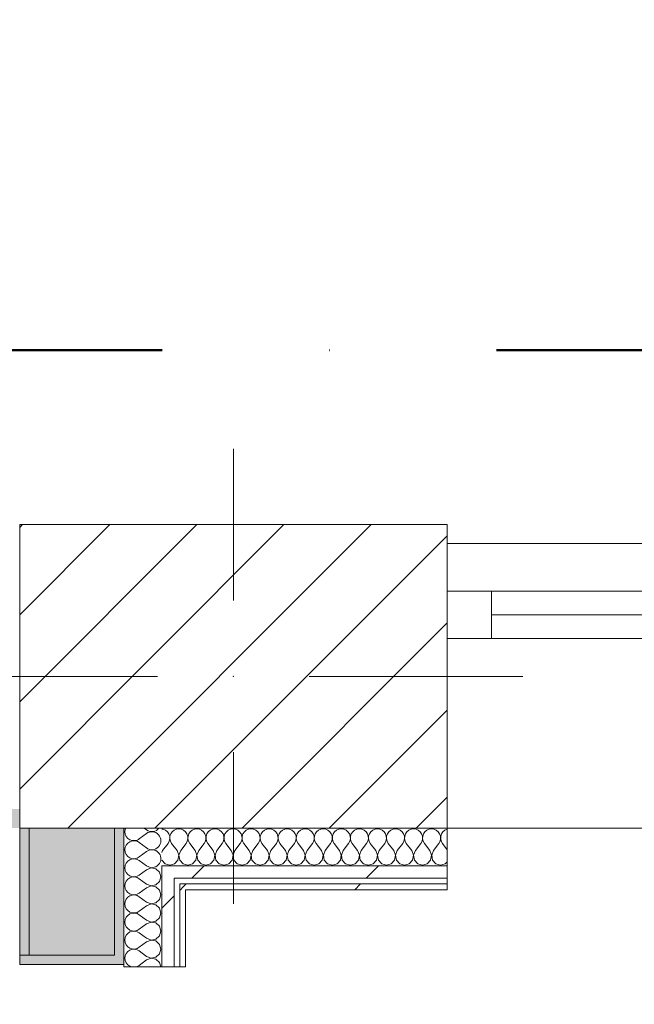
# Model space of a CAD drawing. Header units: millimetres. Extents: x -40968 to 77376, y -17881 to 4746.
# Tile 144 of 256: x -3749 to -3100, y -12525 to -11486. Entities that reach past the tile are written whole.
import ezdxf

# ---------------------------------------------------------------- set-up
doc = ezdxf.new("R2010")
doc.units = ezdxf.units.MM
doc.header["$MEASUREMENT"] = 0
doc.linetypes.add('Punto & Rayas', pattern=[670.277762, 317.5, -176.388889, 0, -176.388874])
doc.linetypes.add('Wipeout_Contour', pattern=[1000, 0, -1000])
for name, color, linetype, lineweight, true_color in [('01_2D_Ambit_Pluma_Nº__242', 7, 'Continuous', 50, 0xfb0013), ('12_FAÇ_Façana_Pluma_Nº__102', 7, 'Continuous', 5, 0xcccccc), ('12_FAÇ_Façana_Pluma_Nº__176', 7, 'Continuous', 15, 0x93a0c6), ('Nuevo_08_E_Envans secs_Pluma_Nº__102', 7, 'Continuous', 5, 0xcccccc), ('Nuevo_08_E_Envans secs_Pluma_Nº__171', 171, 'Continuous', 13, 0xaaaaff), ('Nuevo_08_E_Envans secs_Pluma_Nº__177', 7, 'Continuous', 15, 0xf7e046)]:
    doc.layers.add(name, color=color, linetype=linetype, lineweight=lineweight, true_color=true_color)
for name, color, linetype in [('10_ESTR_Pilars', 7, 'Continuous'), ('12_FAÇ_Façana', 7, 'Continuous'), ('Nuevo_08_E_Envans secs', 7, 'Continuous'), ('Puertas Archicad', 7, 'Continuous'), ('Ventanas Archicad', 7, 'Continuous')]:
    doc.layers.add(name, color=color, linetype=linetype)
for name, color, linetype, lineweight in [('10_ESTR_Pilars_Pluma_Nº__20', 1, 'Continuous', 5), ('10_ESTR_Pilars_Pluma_Nº__28', 7, 'Continuous', 20), ('10_ESTR_Pilars_Pluma_Nº__42', 8, 'Continuous', 25), ('12_FAÇ_Façana_Pluma_Nº__1', 7, 'Continuous', 5), ('12_FAÇ_Façana_Pluma_Nº__7', 7, 'Continuous', 5), ('Nuevo_08_E_Envans secs_Pluma_Nº__1', 7, 'Continuous', 5), ('Puertas Archicad_Pluma_Nº__7', 7, 'Continuous', 5), ('Ventanas Archicad_Pluma_Nº__1', 7, 'Continuous', 5), ('Ventanas Archicad_Pluma_Nº__7', 7, 'Continuous', 5)]:
    doc.layers.add(name, color=color, linetype=linetype, lineweight=lineweight)
pattern_1 = [(45, (0, 0), (-183.848, 183.848), [195, -65]), (45, (7e-14, 183.85), (-183.848, 183.848), [195, -65])]

# ---------------------------------------------------------------- blocks, each defined once
blk = doc.blocks.new('Ventana Vertical Multi-Faja 27')
at = {"layer": 'Ventanas Archicad_Pluma_Nº__1', "color": 7, "linetype": 'Continuous', "lineweight": 5}
for p, q in [((-600, 50), (600, 50)), ((-600, 0), (-550, 0)), ((-550, 0), (-550, -50)), ((-550, 0), (550, 0)), ((550, -50), (550, 0)), ((550, 0), (600, 0)), ((-550, -25), (550, -25)), ((-550, -50), (-600, -50)), ((550, -50), (-550, -50)), ((600, -50), (550, -50)), ((-600, -180), (-600, -155)), ((600, -180), (600, -155)), ((-600, -250), (600, -250))]:
    blk.add_line(p, q, dxfattribs=at)
at = {"layer": 'Ventanas Archicad_Pluma_Nº__7', "color": 7, "linetype": 'Continuous', "lineweight": 5}
for p, q in [((-600, 50), (-600, 30)), ((600, 50), (600, 30)), ((-600, 30), (-600, 0)), ((-600, 30), (-600, 0)), ((600, 30), (600, 0)), ((600, 30), (600, 0)), ((-600, 0), (-600, -50)), ((-600, 0), (-600, -50)), ((-600, 0), (-600, -50)), ((-600, 0), (-600, -50)), ((600, 0), (600, -50)), ((600, 0), (600, -50)), ((600, 0), (600, -50)), ((600, 0), (600, -50)), ((-600, -50), (-600, -80)), ((-600, -50), (-600, -80)), ((600, -50), (600, -80)), ((600, -50), (600, -80)), ((-600, -80), (-600, -155)), ((-600, -80), (-600, -155)), ((600, -80), (600, -155)), ((600, -80), (600, -155)), ((-600, -180), (-600, -230)), ((600, -180), (600, -230)), ((-600, -230), (-600, -250)), ((600, -230), (600, -250))]:
    blk.add_line(p, q, dxfattribs=at)
blk = doc.blocks.new('Muro_2_5', base_point=(-1681.1, -12339))
at = {"layer": '12_FAÇ_Façana', "linetype": 'Continuous', "lineweight": 0, "true_color": 0x000000}
h = blk.add_hatch(dxfattribs=at)
h.set_pattern_fill('Yeso_0005', color=18, style=0, pattern_type=2)
h.set_pattern_definition([(0, (0, 0), (0, 75), [0, -75])])
h.paths.add_polyline_path([(-3301.1, -12269), (-3301.1, -12244), (-3411.1, -12244), (-3411.1, -12269)])
at = {"layer": '12_FAÇ_Façana_Pluma_Nº__102', "linetype": 'Continuous', "lineweight": 0, "true_color": 0xe5e5e5}
blk.add_hatch(color=254, dxfattribs=at).paths.add_polyline_path([(-3411.1, -12169), (-3411.1, -12244), (-3301.1, -12244), (-3301.1, -12059)])
at = {"layer": '12_FAÇ_Façana_Pluma_Nº__1', "color": 7, "linetype": 'Continuous', "lineweight": 5}
for p, q in [((-3411.1, -12244), (-3411.1, -12269)), ((-3301.1, -12244), (-3411.1, -12244)), ((-3301.1, -12269), (-3301.1, -12244)), ((-3411.1, -12269), (-3301.1, -12269))]:
    blk.add_line(p, q, dxfattribs=at)
at = {"layer": '12_FAÇ_Façana_Pluma_Nº__7', "color": 7, "linetype": 'Continuous', "lineweight": 5}
for p, q in [((-3301.1, -12039), (-3301.1, -12059)), ((-3301.1, -12059), (-3301.1, -12089)), ((-3301.1, -12059), (-3301.1, -12089)), ((-3301.1, -12089), (-3301.1, -12139)), ((-3301.1, -12089), (-3301.1, -12139)), ((-3301.1, -12139), (-3301.1, -12169)), ((-3301.1, -12139), (-3301.1, -12169)), ((-3411.1, -12169), (-3411.1, -12244)), ((-3301.1, -12169), (-3301.1, -12244)), ((-3301.1, -12169), (-3301.1, -12244)), ((-3301.1, -12269), (-3301.1, -12319)), ((-3301.1, -12319), (-3301.1, -12339))]:
    blk.add_line(p, q, dxfattribs=at)
at = {"layer": 'Ventanas Archicad', "color": 253, "linetype": 'Continuous', "lineweight": 5, "true_color": 0xa4a4a6, "zscale": 1000}
blk.add_blockref('Ventana Vertical Multi-Faja 27', (-2701.1, -12089), dxfattribs=at)
blk = doc.blocks.new('Muro_21_5', base_point=(-3301.1, -12339))
at = {"layer": '12_FAÇ_Façana_Pluma_Nº__176', "linetype": 'Continuous', "lineweight": 0, "true_color": 0x495063}
blk.add_hatch(color=251, dxfattribs=at).paths.add_polyline_path([(-3748.9, -12319), (-5841.1, -12319), (-5841.1, -12339), (-3748.9, -12339)])
blk = doc.blocks.new('Puerta Corredera Exterior 27')
at = {"layer": 'Puertas Archicad_Pluma_Nº__7', "color": 7, "linetype": 'Continuous', "lineweight": 5}
for p in [(-577, 0), (-587, -110)]:
    blk.add_line(p, (-577, -110), dxfattribs=at)
blk = doc.blocks.new('Muro_45_5', base_point=(-3748.9, -17084))
at = {"layer": '12_FAÇ_Façana_Pluma_Nº__102', "linetype": 'Continuous', "lineweight": 0, "true_color": 0xe5e5e5}
blk.add_hatch(color=254, dxfattribs=at).paths.add_polyline_path([(-3738.9, -12473), (-3648.9, -12473), (-3648.9, -12339), (-3738.9, -12339)])
at = {"layer": '12_FAÇ_Façana_Pluma_Nº__176', "linetype": 'Continuous', "lineweight": 0, "true_color": 0x495063}
for points in [[(-3738.9, -12339), (-3748.9, -12339), (-3748.9, -12473), (-3738.9, -12473)], [(-3648.9, -12473), (-3638.9, -12473), (-3638.9, -12339), (-3648.9, -12339)], [(-3638.9, -12483), (-3638.9, -12473), (-3648.9, -12473), (-3748.9, -12473), (-3748.9, -12483)]]:
    blk.add_hatch(color=251, dxfattribs=at).paths.add_polyline_path(points)
at = {"layer": '12_FAÇ_Façana_Pluma_Nº__7', "color": 7, "linetype": 'Continuous', "lineweight": 5}
for p, q in [((-3738.9, -12339), (-3738.9, -12473)), ((-3648.9, -12473), (-3648.9, -12339)), ((-3748.9, -12473), (-3748.9, -12483)), ((-3648.9, -12473), (-3748.9, -12473)), ((-3638.9, -12473), (-3638.9, -12483)), ((-3748.9, -12483), (-3638.9, -12483))]:
    blk.add_line(p, q, dxfattribs=at)
at = {"layer": '12_FAÇ_Façana_Pluma_Nº__7', "color": 7, "linetype": 'Continuous', "lineweight": 5, "flags": 128}
for points in [[(-3748.9, -12339), (-3748.9, -12473)], [(-3638.9, -12473), (-3638.9, -12339)]]:
    blk.add_lwpolyline(points, dxfattribs=at)
at = {"layer": 'Puertas Archicad', "color": 253, "linetype": 'Continuous', "lineweight": 5, "true_color": 0xa4a4a6, "xscale": -1, "zscale": 1000, "rotation": 90}
blk.add_blockref('Puerta Corredera Exterior 27', (-3748.9, -13060), dxfattribs=at)
blk = doc.blocks.new('*X504')
at = {"layer": 'Nuevo_08_E_Envans secs_Pluma_Nº__102', "color": 254, "linetype": 'Continuous', "lineweight": 5, "true_color": 0xcccccc}
for p, q in [((-3615.1, -12344.8), (-3622.7, -12350.5)), ((-3615.1, -12341), (-3617.7, -12339)), ((-3615.1, -12360), (-3622.7, -12354.3))]:
    blk.add_line(p, q, dxfattribs=at)
for centre, start, end in [((-3628.4, -12342.9), 155.9497, 164.3172), ((-3609.4, -12333.3), 233.1301, 323.6681), ((-3609.4, -12352.4), 233.1301, 126.8699), ((-3628.4, -12342.9), 285.6828, 306.8699), ((-3628.4, -12361.9), 53.1301, 67.3965), ((-3609.4, -12371.4), 327.56, 122.44)]:
    blk.add_arc(centre, 9.52, start, end, dxfattribs=at)
blk = doc.blocks.new('*X505')
at = {"layer": 'Nuevo_08_E_Envans secs_Pluma_Nº__102', "color": 254, "linetype": 'Continuous', "lineweight": 5, "true_color": 0xcccccc}
for p, q in [((-3637.7, -12379), (-3637.9, -12381)), ((-3637.9, -12381), (-3637.6, -12383.6)), ((-3637.6, -12383.6), (-3636.5, -12386)), ((-3636.5, -12386), (-3634.8, -12388)), ((-3634.8, -12388), (-3632.7, -12389.5)), ((-3625, -12389.8), (-3622.7, -12388.6)), ((-3615.1, -12382.9), (-3622.7, -12388.6)), ((-3615.1, -12379), (-3615.2, -12379)), ((-3615.1, -12379), (-3610.2, -12380.9)), ((-3610.2, -12381), (-3615.1, -12382.9)), ((-3610.2, -12380.9), (-3605.1, -12379.9)), ((-3605.1, -12382), (-3610.2, -12381)), ((-3605.1, -12379.9), (-3604, -12379)), ((-3601.3, -12385.5), (-3605.1, -12382)), ((-3599.8, -12390.5), (-3601.3, -12385.5)), ((-3637.6, -12397.4), (-3637.9, -12400)), ((-3636.5, -12395), (-3637.6, -12397.4)), ((-3634.8, -12393), (-3636.5, -12395)), ((-3632.7, -12391.5), (-3634.8, -12393)), ((-3632.7, -12389.5), (-3630.2, -12390.3)), ((-3630.2, -12390.6), (-3632.7, -12391.5)), ((-3630.2, -12390.3), (-3627.6, -12390.4)), ((-3627.6, -12390.5), (-3630.2, -12390.6)), ((-3627.6, -12390.4), (-3625, -12389.8)), ((-3625, -12391.1), (-3627.6, -12390.5)), ((-3622.7, -12392.4), (-3625, -12391.1)), ((-3615.1, -12398.1), (-3622.7, -12392.4)), ((-3615.1, -12398.1), (-3610.2, -12400)), ((-3610.2, -12400), (-3605.1, -12399)), ((-3605.1, -12399), (-3601.3, -12395.5)), ((-3601.3, -12395.5), (-3599.8, -12390.5)), ((-3637.9, -12400), (-3637.6, -12402.6)), ((-3637.6, -12402.6), (-3636.5, -12405)), ((-3636.5, -12405), (-3634.8, -12407)), ((-3634.8, -12407), (-3632.7, -12408.5)), ((-3632.7, -12408.5), (-3630.2, -12409.4)), ((-3630.2, -12409.4), (-3627.6, -12409.5)), ((-3627.6, -12409.6), (-3630.2, -12409.7)), ((-3627.6, -12409.5), (-3625, -12408.9)), ((-3625, -12410.2), (-3627.6, -12409.6)), ((-3625, -12408.9), (-3622.7, -12407.6)), ((-3615.1, -12401.9), (-3622.7, -12407.6)), ((-3610.2, -12400), (-3615.1, -12401.9)), ((-3605.1, -12401), (-3610.2, -12400)), ((-3601.3, -12404.5), (-3605.1, -12401)), ((-3599.8, -12409.5), (-3601.3, -12404.5)), ((-3601.3, -12414.5), (-3599.8, -12409.5)), ((-3637.6, -12416.4), (-3637.9, -12419)), ((-3637.9, -12419), (-3637.6, -12421.7)), ((-3636.5, -12414), (-3637.6, -12416.4)), ((-3634.8, -12412), (-3636.5, -12414)), ((-3632.7, -12410.5), (-3634.8, -12412)), ((-3630.2, -12409.7), (-3632.7, -12410.5)), ((-3622.7, -12411.4), (-3625, -12410.2)), ((-3615.1, -12417.1), (-3622.7, -12411.4)), ((-3615.1, -12417.1), (-3610.2, -12419)), ((-3610.2, -12419.1), (-3615.1, -12421)), ((-3610.2, -12419), (-3605.1, -12418)), ((-3605.1, -12420.1), (-3610.2, -12419.1)), ((-3605.1, -12418), (-3601.3, -12414.5)), ((-3637.6, -12421.7), (-3636.5, -12424.1)), ((-3636.5, -12424.1), (-3634.8, -12426.1)), ((-3634.8, -12426.1), (-3632.7, -12427.6)), ((-3632.7, -12429.6), (-3634.8, -12431.1)), ((-3632.7, -12427.6), (-3630.2, -12428.4)), ((-3630.2, -12428.7), (-3632.7, -12429.6)), ((-3630.2, -12428.4), (-3627.6, -12428.5)), ((-3627.6, -12428.6), (-3630.2, -12428.7)), ((-3627.6, -12428.5), (-3625, -12427.9)), ((-3625, -12429.2), (-3627.6, -12428.6)), ((-3625, -12427.9), (-3622.7, -12426.7)), ((-3622.7, -12430.5), (-3625, -12429.2)), ((-3615.1, -12421), (-3622.7, -12426.7)), ((-3601.3, -12423.6), (-3605.1, -12420.1)), ((-3599.8, -12428.6), (-3601.3, -12423.6)), ((-3601.3, -12433.6), (-3599.8, -12428.6)), ((-3637.6, -12435.5), (-3637.9, -12438.1)), ((-3637.9, -12438.1), (-3637.6, -12440.7)), ((-3636.5, -12433.1), (-3637.6, -12435.5)), ((-3637.6, -12440.7), (-3636.5, -12443.1)), ((-3634.8, -12431.1), (-3636.5, -12433.1)), ((-3615.1, -12436.2), (-3622.7, -12430.5)), ((-3615.1, -12440), (-3622.7, -12445.7)), ((-3615.1, -12436.2), (-3610.2, -12438.1)), ((-3610.2, -12438.1), (-3615.1, -12440)), ((-3610.2, -12438.1), (-3605.1, -12437.1)), ((-3605.1, -12439.1), (-3610.2, -12438.1)), ((-3605.1, -12437.1), (-3601.3, -12433.6)), ((-3601.3, -12442.6), (-3605.1, -12439.1)), ((-3636.5, -12443.1), (-3634.8, -12445.1)), ((-3634.8, -12450.1), (-3636.5, -12452.1)), ((-3634.8, -12445.1), (-3632.7, -12446.6)), ((-3632.7, -12448.6), (-3634.8, -12450.1)), ((-3632.7, -12446.6), (-3630.2, -12447.5)), ((-3630.2, -12447.8), (-3632.7, -12448.6)), ((-3630.2, -12447.5), (-3627.6, -12447.6)), ((-3627.6, -12447.7), (-3630.2, -12447.8)), ((-3627.6, -12447.6), (-3625, -12447)), ((-3625, -12448.3), (-3627.6, -12447.7)), ((-3625, -12447), (-3622.7, -12445.7)), ((-3622.7, -12449.5), (-3625, -12448.3)), ((-3615.1, -12455.2), (-3622.7, -12449.5)), ((-3599.8, -12447.6), (-3601.3, -12442.6)), ((-3601.3, -12452.6), (-3599.8, -12447.6)), ((-3637.6, -12454.5), (-3637.9, -12457.1)), ((-3637.9, -12457.1), (-3637.6, -12459.7)), ((-3636.5, -12452.1), (-3637.6, -12454.5)), ((-3637.6, -12459.7), (-3636.5, -12462.1)), ((-3615.1, -12459), (-3622.7, -12464.8)), ((-3615.1, -12455.2), (-3610.2, -12457.1)), ((-3610.2, -12457.2), (-3615.1, -12459)), ((-3610.2, -12457.1), (-3605.1, -12456.1)), ((-3605.1, -12458.1), (-3610.2, -12457.2)), ((-3605.1, -12456.1), (-3601.3, -12452.6)), ((-3601.3, -12461.7), (-3605.1, -12458.1)), ((-3636.5, -12471.2), (-3637.6, -12473.6)), ((-3636.5, -12462.1), (-3634.8, -12464.2)), ((-3634.8, -12469.2), (-3636.5, -12471.2)), ((-3634.8, -12464.2), (-3632.7, -12465.7)), ((-3632.7, -12467.7), (-3634.8, -12469.2)), ((-3632.7, -12465.7), (-3630.2, -12466.5)), ((-3630.2, -12466.8), (-3632.7, -12467.7)), ((-3630.2, -12466.5), (-3627.6, -12466.6)), ((-3627.6, -12466.7), (-3630.2, -12466.8)), ((-3627.6, -12466.6), (-3625, -12466)), ((-3625, -12467.3), (-3627.6, -12466.7)), ((-3625, -12466), (-3622.7, -12464.8)), ((-3622.7, -12468.6), (-3625, -12467.3)), ((-3615.1, -12474.3), (-3622.7, -12468.6)), ((-3605.1, -12475.2), (-3601.3, -12471.7)), ((-3599.8, -12466.7), (-3601.3, -12461.7)), ((-3601.3, -12471.7), (-3599.8, -12466.7)), ((-3637.6, -12473.6), (-3637.9, -12476.2)), ((-3637.9, -12476.2), (-3637.6, -12478.8)), ((-3637.6, -12478.8), (-3636.5, -12481.2)), ((-3636.5, -12481.2), (-3634.8, -12483.2)), ((-3615.1, -12478.1), (-3622.7, -12483.8)), ((-3615.1, -12474.3), (-3610.2, -12476.2)), ((-3610.2, -12476.2), (-3615.1, -12478.1)), ((-3610.2, -12476.2), (-3605.1, -12475.2)), ((-3605.1, -12477.2), (-3610.2, -12476.2)), ((-3601.3, -12480.7), (-3605.1, -12477.2)), ((-3599.9, -12485.4), (-3601.3, -12480.7)), ((-3634.8, -12483.2), (-3632.7, -12484.7)), ((-3632.7, -12484.7), (-3630.6, -12485.4)), ((-3626.4, -12485.4), (-3625, -12485.1)), ((-3625, -12485.1), (-3622.7, -12483.8))]:
    blk.add_line(p, q, dxfattribs=at)
blk = doc.blocks.new('*X506')
at = {"layer": 'Nuevo_08_E_Envans secs_Pluma_Nº__102', "color": 254, "linetype": 'Continuous', "lineweight": 5, "true_color": 0xcccccc}
for p, q in [((-3637.6, -12340.3), (-3637.9, -12342.9)), ((-3637.9, -12342.9), (-3637.6, -12345.5)), ((-3637.6, -12345.5), (-3636.5, -12347.9)), ((-3636.5, -12356.9), (-3637.6, -12359.3)), ((-3636.5, -12347.9), (-3634.8, -12349.9)), ((-3634.8, -12354.9), (-3636.5, -12356.9)), ((-3634.8, -12349.9), (-3632.7, -12351.4)), ((-3632.7, -12353.4), (-3634.8, -12354.9)), ((-3632.7, -12351.4), (-3630.2, -12352.2)), ((-3630.2, -12352.5), (-3632.7, -12353.4)), ((-3630.2, -12352.2), (-3627.6, -12352.3)), ((-3627.6, -12352.4), (-3630.2, -12352.5)), ((-3627.6, -12352.3), (-3625.9, -12352)), ((-3625, -12353), (-3627.6, -12352.4)), ((-3624.7, -12353.2), (-3625, -12353)), ((-3637.6, -12359.3), (-3637.9, -12361.9)), ((-3637.9, -12361.9), (-3637.6, -12364.5)), ((-3637.6, -12364.5), (-3636.5, -12366.9)), ((-3636.5, -12366.9), (-3634.8, -12368.9)), ((-3615.1, -12363.8), (-3622.7, -12369.5)), ((-3614.3, -12363.5), (-3615.1, -12363.8)), ((-3637.6, -12378.3), (-3637.7, -12379)), ((-3636.5, -12375.9), (-3637.6, -12378.3)), ((-3634.8, -12373.9), (-3636.5, -12375.9)), ((-3634.8, -12368.9), (-3632.7, -12370.4)), ((-3632.7, -12372.4), (-3634.8, -12373.9)), ((-3632.7, -12370.4), (-3630.2, -12371.3)), ((-3630.2, -12371.6), (-3632.7, -12372.4)), ((-3630.2, -12371.3), (-3627.6, -12371.4)), ((-3627.6, -12371.5), (-3630.2, -12371.6)), ((-3627.6, -12371.4), (-3625, -12370.8)), ((-3625, -12372.1), (-3627.6, -12371.5)), ((-3625, -12370.8), (-3622.7, -12369.5)), ((-3622.7, -12373.3), (-3625, -12372.1)), ((-3615.2, -12379), (-3622.7, -12373.3)), ((-3604, -12379), (-3601.4, -12376.5))]:
    blk.add_line(p, q, dxfattribs=at)
blk = doc.blocks.new('Muro_157_5', base_point=(-3573.9, -12485.4))
at = {"layer": 'Nuevo_08_E_Envans secs_Pluma_Nº__1', "color": 7, "linetype": 'Continuous', "lineweight": 5, "flags": 128}
blk.add_lwpolyline([(-3638.9, -12339), (-3638.9, -12485.4)], dxfattribs=at)
at = {"color": 254, "linetype": 'Wipeout_Contour', "lineweight": 0, "ltscale": 38679.435973}
blk.add_wipeout([(-3598.9, -12379), (-3585.9, -12392), (-3585.9, -12379)], dxfattribs=at).dxf.layer = 'Nuevo_08_E_Envans secs'
at = {"color": 254, "linetype": 'Wipeout_Contour', "lineweight": 0, "ltscale": 38715.518846}
blk.add_wipeout([(-3579.9, -12398), (-3573.9, -12404), (-3573.9, -12398)], dxfattribs=at).dxf.layer = 'Nuevo_08_E_Envans secs'
at = {"layer": 'Nuevo_08_E_Envans secs_Pluma_Nº__171', "linetype": 'Continuous', "lineweight": 13, "true_color": 0xaaaaff}
h = blk.add_hatch(dxfattribs=at)
h.set_pattern_fill('Panellat_HPL_0005', color=161, style=0, pattern_type=2)
h.set_pattern_definition(pattern_1)
h.paths.add_polyline_path([(-3579.9, -12398), (-3573.9, -12404), (-3573.9, -12398)])
at = {"layer": 'Nuevo_08_E_Envans secs_Pluma_Nº__177', "linetype": 'Continuous', "lineweight": 15, "true_color": 0xf7e046}
h = blk.add_hatch(dxfattribs=at)
h.set_pattern_fill('Panellat_HPL_0005', color=53, style=0, pattern_type=2)
h.set_pattern_definition(pattern_1)
h.paths.add_polyline_path([(-3598.9, -12379), (-3585.9, -12392), (-3585.9, -12379)])
at = {"layer": 'Nuevo_08_E_Envans secs', "color": 7, "lineweight": 20}
blk.add_blockref('*X504', (0, 0), dxfattribs=at)
at = {"color": 254, "linetype": 'Wipeout_Contour', "lineweight": 0, "ltscale": 51788.250706}
blk.add_wipeout([(-3598.9, -12392), (-3598.9, -12485.4), (-3585.9, -12485.4), (-3585.9, -12392)], dxfattribs=at).dxf.layer = 'Nuevo_08_E_Envans secs'
at = {"color": 254, "linetype": 'Wipeout_Contour', "lineweight": 0, "ltscale": 51794.136905}
blk.add_wipeout([(-3579.9, -12404), (-3579.9, -12485.4), (-3573.9, -12485.4), (-3573.9, -12404)], dxfattribs=at).dxf.layer = 'Nuevo_08_E_Envans secs'
at = {"layer": 'Nuevo_08_E_Envans secs_Pluma_Nº__171', "linetype": 'Continuous', "lineweight": 13, "true_color": 0xaaaaff}
h = blk.add_hatch(dxfattribs=at)
h.set_pattern_fill('Panellat_HPL_0005', color=161, style=0, pattern_type=2)
h.set_pattern_definition(pattern_1)
h.paths.add_polyline_path([(-3579.9, -12404), (-3579.9, -12485.4), (-3573.9, -12485.4), (-3573.9, -12404)])
at = {"layer": 'Nuevo_08_E_Envans secs_Pluma_Nº__177', "linetype": 'Continuous', "lineweight": 15, "true_color": 0xf7e046}
h = blk.add_hatch(dxfattribs=at)
h.set_pattern_fill('Panellat_HPL_0005', color=53, style=0, pattern_type=2)
h.set_pattern_definition(pattern_1)
h.paths.add_polyline_path([(-3598.9, -12392), (-3598.9, -12485.4), (-3585.9, -12485.4), (-3585.9, -12392)])
at = {"layer": 'Nuevo_08_E_Envans secs_Pluma_Nº__1', "color": 7, "linetype": 'Continuous', "lineweight": 5, "flags": 128}
for points in [[(-3598.9, -12485.4), (-3638.9, -12485.4)], [(-3585.9, -12485.4), (-3598.9, -12485.4)], [(-3579.9, -12485.4), (-3585.9, -12485.4)], [(-3573.9, -12485.4), (-3579.9, -12485.4)]]:
    blk.add_lwpolyline(points, dxfattribs=at)
at = {"color": 254, "linetype": 'Wipeout_Contour', "lineweight": 0, "ltscale": 38696.224617}
blk.add_wipeout([(-3598.9, -12392), (-3585.9, -12392), (-3598.9, -12379)], dxfattribs=at).dxf.layer = 'Nuevo_08_E_Envans secs'
at = {"color": 254, "linetype": 'Wipeout_Contour', "lineweight": 0, "ltscale": 38723.630348}
blk.add_wipeout([(-3579.9, -12404), (-3573.9, -12404), (-3579.9, -12398)], dxfattribs=at).dxf.layer = 'Nuevo_08_E_Envans secs'
at = {"layer": 'Nuevo_08_E_Envans secs_Pluma_Nº__171', "linetype": 'Continuous', "lineweight": 13, "true_color": 0xaaaaff}
h = blk.add_hatch(dxfattribs=at)
h.set_pattern_fill('Panellat_HPL_0005', color=161, style=0, pattern_type=2)
h.set_pattern_definition(pattern_1)
h.paths.add_polyline_path([(-3579.9, -12404), (-3573.9, -12404), (-3579.9, -12398)])
at = {"layer": 'Nuevo_08_E_Envans secs_Pluma_Nº__177', "linetype": 'Continuous', "lineweight": 15, "true_color": 0xf7e046}
h = blk.add_hatch(dxfattribs=at)
h.set_pattern_fill('Panellat_HPL_0005', color=53, style=0, pattern_type=2)
h.set_pattern_definition(pattern_1)
h.paths.add_polyline_path([(-3598.9, -12392), (-3585.9, -12392), (-3598.9, -12379)])
at = {"layer": 'Nuevo_08_E_Envans secs_Pluma_Nº__1', "color": 7, "linetype": 'Continuous', "lineweight": 5}
for p, q in [((-3585.9, -12379), (-3598.9, -12379)), ((-3598.9, -12485.4), (-3598.9, -12379)), ((-3579.9, -12392), (-3585.9, -12392)), ((-3585.9, -12485.4), (-3585.9, -12392)), ((-3573.9, -12398), (-3579.9, -12398)), ((-3579.9, -12485.4), (-3579.9, -12398))]:
    blk.add_line(p, q, dxfattribs=at)
at = {"layer": 'Nuevo_08_E_Envans secs_Pluma_Nº__1', "color": 7, "linetype": 'Continuous', "lineweight": 5, "flags": 128}
blk.add_lwpolyline([(-3573.9, -12485.4), (-3573.9, -12404)], dxfattribs=at)
at = {"layer": 'Nuevo_08_E_Envans secs', "color": 7, "lineweight": 20}
for name in ['*X506', '*X505']:
    blk.add_blockref(name, (0, 0), dxfattribs=at)
blk = doc.blocks.new('*X508')
at = {"layer": 'Nuevo_08_E_Envans secs_Pluma_Nº__102', "color": 254, "linetype": 'Continuous', "lineweight": 5, "true_color": 0xcccccc}
for p, q in [((-3597.4, -12340.3), (-3598.9, -12340.1)), ((-3595, -12341.4), (-3597.4, -12340.3)), ((-3593, -12343), (-3595, -12341.4)), ((-3591.5, -12345.2), (-3593, -12343)), ((-3590.6, -12347.7), (-3591.5, -12345.2)), ((-3589.5, -12345.2), (-3590.3, -12347.7)), ((-3588, -12343), (-3589.5, -12345.2)), ((-3586, -12341.4), (-3588, -12343)), ((-3583.6, -12340.3), (-3586, -12341.4)), ((-3581, -12339.9), (-3583.6, -12340.3)), ((-3578.3, -12340.3), (-3581, -12339.9)), ((-3575.9, -12341.4), (-3578.3, -12340.3)), ((-3573.9, -12343), (-3575.9, -12341.4)), ((-3572.4, -12345.2), (-3573.9, -12343)), ((-3571.6, -12347.7), (-3572.4, -12345.2)), ((-3570.4, -12345.2), (-3571.3, -12347.7)), ((-3568.9, -12343), (-3570.4, -12345.2)), ((-3566.9, -12341.4), (-3568.9, -12343)), ((-3564.5, -12340.3), (-3566.9, -12341.4)), ((-3561.9, -12339.9), (-3564.5, -12340.3)), ((-3559.3, -12340.3), (-3561.9, -12339.9)), ((-3556.9, -12341.4), (-3559.3, -12340.3)), ((-3554.9, -12343), (-3556.9, -12341.4)), ((-3553.4, -12345.2), (-3554.9, -12343)), ((-3552.5, -12347.7), (-3553.4, -12345.2)), ((-3551.4, -12345.2), (-3552.2, -12347.7)), ((-3549.9, -12343), (-3551.4, -12345.2)), ((-3547.9, -12341.4), (-3549.9, -12343)), ((-3545.5, -12340.3), (-3547.9, -12341.4)), ((-3542.9, -12339.9), (-3545.5, -12340.3)), ((-3540.3, -12340.3), (-3542.9, -12339.9)), ((-3537.9, -12341.4), (-3540.3, -12340.3)), ((-3535.8, -12343), (-3537.9, -12341.4)), ((-3534.3, -12345.2), (-3535.8, -12343)), ((-3533.5, -12347.7), (-3534.3, -12345.2)), ((-3532.3, -12345.2), (-3533.2, -12347.7)), ((-3530.8, -12343), (-3532.3, -12345.2)), ((-3528.8, -12341.4), (-3530.8, -12343)), ((-3526.4, -12340.3), (-3528.8, -12341.4)), ((-3523.8, -12339.9), (-3526.4, -12340.3)), ((-3521.2, -12340.3), (-3523.8, -12339.9)), ((-3518.8, -12341.4), (-3521.2, -12340.3)), ((-3516.8, -12343), (-3518.8, -12341.4)), ((-3515.3, -12345.2), (-3516.8, -12343)), ((-3514.5, -12347.7), (-3515.3, -12345.2)), ((-3513.3, -12345.2), (-3514.1, -12347.7)), ((-3511.8, -12343), (-3513.3, -12345.2)), ((-3509.8, -12341.4), (-3511.8, -12343)), ((-3507.4, -12340.3), (-3509.8, -12341.4)), ((-3504.8, -12339.9), (-3507.4, -12340.3)), ((-3502.2, -12340.3), (-3504.8, -12339.9)), ((-3499.8, -12341.4), (-3502.2, -12340.3)), ((-3497.7, -12343), (-3499.8, -12341.4)), ((-3496.2, -12345.2), (-3497.7, -12343)), ((-3495.4, -12347.7), (-3496.2, -12345.2)), ((-3494.2, -12345.2), (-3495.1, -12347.7)), ((-3492.7, -12343), (-3494.2, -12345.2)), ((-3490.7, -12341.4), (-3492.7, -12343)), ((-3488.3, -12340.3), (-3490.7, -12341.4)), ((-3485.7, -12339.9), (-3488.3, -12340.3)), ((-3483.1, -12340.3), (-3485.7, -12339.9)), ((-3480.7, -12341.4), (-3483.1, -12340.3)), ((-3478.7, -12343), (-3480.7, -12341.4)), ((-3477.2, -12345.2), (-3478.7, -12343)), ((-3476.4, -12347.7), (-3477.2, -12345.2)), ((-3475.2, -12345.2), (-3476, -12347.7)), ((-3473.7, -12343), (-3475.2, -12345.2)), ((-3471.7, -12341.4), (-3473.7, -12343)), ((-3469.3, -12340.3), (-3471.7, -12341.4)), ((-3466.7, -12339.9), (-3469.3, -12340.3)), ((-3464.1, -12340.3), (-3466.7, -12339.9)), ((-3461.7, -12341.4), (-3464.1, -12340.3)), ((-3459.6, -12343), (-3461.7, -12341.4)), ((-3458.1, -12345.2), (-3459.6, -12343)), ((-3457.3, -12347.7), (-3458.1, -12345.2)), ((-3456.1, -12345.2), (-3457, -12347.7)), ((-3454.6, -12343), (-3456.1, -12345.2)), ((-3452.6, -12341.4), (-3454.6, -12343)), ((-3450.2, -12340.3), (-3452.6, -12341.4)), ((-3447.6, -12339.9), (-3450.2, -12340.3)), ((-3445, -12340.3), (-3447.6, -12339.9)), ((-3442.6, -12341.4), (-3445, -12340.3)), ((-3440.6, -12343), (-3442.6, -12341.4)), ((-3439.1, -12345.2), (-3440.6, -12343)), ((-3438.3, -12347.7), (-3439.1, -12345.2)), ((-3437.1, -12345.2), (-3437.9, -12347.7)), ((-3435.6, -12343), (-3437.1, -12345.2)), ((-3433.6, -12341.4), (-3435.6, -12343)), ((-3431.2, -12340.3), (-3433.6, -12341.4)), ((-3428.6, -12339.9), (-3431.2, -12340.3)), ((-3426, -12340.3), (-3428.6, -12339.9)), ((-3423.6, -12341.4), (-3426, -12340.3)), ((-3421.5, -12343), (-3423.6, -12341.4)), ((-3420.1, -12345.2), (-3421.5, -12343)), ((-3419.2, -12347.7), (-3420.1, -12345.2)), ((-3418, -12345.2), (-3418.9, -12347.7)), ((-3416.6, -12343), (-3418, -12345.2)), ((-3414.5, -12341.4), (-3416.6, -12343)), ((-3412.1, -12340.3), (-3414.5, -12341.4)), ((-3409.5, -12339.9), (-3412.1, -12340.3)), ((-3406.9, -12340.3), (-3409.5, -12339.9)), ((-3404.5, -12341.4), (-3406.9, -12340.3)), ((-3402.5, -12343), (-3404.5, -12341.4)), ((-3401, -12345.2), (-3402.5, -12343)), ((-3400.2, -12347.7), (-3401, -12345.2)), ((-3399, -12345.2), (-3399.8, -12347.7)), ((-3397.5, -12343), (-3399, -12345.2)), ((-3395.5, -12341.4), (-3397.5, -12343)), ((-3393.1, -12340.3), (-3395.5, -12341.4)), ((-3390.5, -12339.9), (-3393.1, -12340.3)), ((-3387.9, -12340.3), (-3390.5, -12339.9)), ((-3385.5, -12341.4), (-3387.9, -12340.3)), ((-3383.4, -12343), (-3385.5, -12341.4)), ((-3382, -12345.2), (-3383.4, -12343)), ((-3381.1, -12347.7), (-3382, -12345.2)), ((-3379.9, -12345.2), (-3380.8, -12347.7)), ((-3378.5, -12343), (-3379.9, -12345.2)), ((-3376.4, -12341.4), (-3378.5, -12343)), ((-3374, -12340.3), (-3376.4, -12341.4)), ((-3371.4, -12339.9), (-3374, -12340.3)), ((-3368.8, -12340.3), (-3371.4, -12339.9)), ((-3366.4, -12341.4), (-3368.8, -12340.3)), ((-3364.4, -12343), (-3366.4, -12341.4)), ((-3362.9, -12345.2), (-3364.4, -12343)), ((-3362.1, -12347.7), (-3362.9, -12345.2)), ((-3360.9, -12345.2), (-3361.7, -12347.7)), ((-3359.4, -12343), (-3360.9, -12345.2)), ((-3357.4, -12341.4), (-3359.4, -12343)), ((-3355, -12340.3), (-3357.4, -12341.4)), ((-3352.4, -12339.9), (-3355, -12340.3)), ((-3349.8, -12340.3), (-3352.4, -12339.9)), ((-3347.4, -12341.4), (-3349.8, -12340.3)), ((-3345.4, -12343), (-3347.4, -12341.4)), ((-3343.9, -12345.2), (-3345.4, -12343)), ((-3343, -12347.7), (-3343.9, -12345.2)), ((-3341.9, -12345.2), (-3342.7, -12347.7)), ((-3340.4, -12343), (-3341.9, -12345.2)), ((-3338.3, -12341.4), (-3340.4, -12343)), ((-3335.9, -12340.3), (-3338.3, -12341.4)), ((-3333.3, -12339.9), (-3335.9, -12340.3)), ((-3330.7, -12340.3), (-3333.3, -12339.9)), ((-3328.3, -12341.4), (-3330.7, -12340.3)), ((-3326.3, -12343), (-3328.3, -12341.4)), ((-3324.8, -12345.2), (-3326.3, -12343)), ((-3324, -12347.7), (-3324.8, -12345.2)), ((-3322.8, -12345.2), (-3323.6, -12347.7)), ((-3321.3, -12343), (-3322.8, -12345.2)), ((-3319.3, -12341.4), (-3321.3, -12343)), ((-3316.9, -12340.3), (-3319.3, -12341.4)), ((-3314.3, -12339.9), (-3316.9, -12340.3)), ((-3311.7, -12340.3), (-3314.3, -12339.9)), ((-3309.3, -12341.4), (-3311.7, -12340.3)), ((-3307.3, -12343), (-3309.3, -12341.4)), ((-3305.8, -12345.2), (-3307.3, -12343)), ((-3304.9, -12347.7), (-3305.8, -12345.2)), ((-3303.8, -12345.2), (-3304.6, -12347.7)), ((-3302.3, -12343), (-3303.8, -12345.2)), ((-3300.2, -12341.4), (-3302.3, -12343)), ((-3297.9, -12340.3), (-3300.2, -12341.4)), ((-3598.1, -12362.8), (-3592.4, -12355.2)), ((-3592.4, -12355.2), (-3591.1, -12352.9)), ((-3591.1, -12352.9), (-3590.5, -12350.3)), ((-3590.5, -12350.3), (-3590.6, -12347.7)), ((-3590.3, -12347.7), (-3590.4, -12350.3)), ((-3590.4, -12350.3), (-3589.8, -12352.9)), ((-3589.8, -12352.9), (-3588.6, -12355.2)), ((-3582.9, -12362.8), (-3588.6, -12355.2)), ((-3579, -12362.8), (-3573.3, -12355.2)), ((-3573.3, -12355.2), (-3572.1, -12352.9)), ((-3572.1, -12352.9), (-3571.5, -12350.3)), ((-3571.5, -12350.3), (-3571.6, -12347.7)), ((-3571.3, -12347.7), (-3571.4, -12350.3)), ((-3571.4, -12350.3), (-3570.8, -12352.9)), ((-3570.8, -12352.9), (-3569.5, -12355.2)), ((-3563.8, -12362.8), (-3569.5, -12355.2)), ((-3560, -12362.8), (-3554.3, -12355.2)), ((-3554.3, -12355.2), (-3553, -12352.9)), ((-3553, -12352.9), (-3552.4, -12350.3)), ((-3552.4, -12350.3), (-3552.5, -12347.7)), ((-3552.2, -12347.7), (-3552.3, -12350.3)), ((-3552.3, -12350.3), (-3551.7, -12352.9)), ((-3551.7, -12352.9), (-3550.5, -12355.2)), ((-3544.8, -12362.8), (-3550.5, -12355.2)), ((-3541, -12362.8), (-3535.2, -12355.2)), ((-3535.2, -12355.2), (-3534, -12352.9)), ((-3534, -12352.9), (-3533.4, -12350.3)), ((-3533.4, -12350.3), (-3533.5, -12347.7)), ((-3533.2, -12347.7), (-3533.3, -12350.3)), ((-3533.3, -12350.3), (-3532.7, -12352.9)), ((-3532.7, -12352.9), (-3531.4, -12355.2)), ((-3525.7, -12362.8), (-3531.4, -12355.2)), ((-3521.9, -12362.8), (-3516.2, -12355.2)), ((-3516.2, -12355.2), (-3514.9, -12352.9)), ((-3514.9, -12352.9), (-3514.3, -12350.3)), ((-3514.3, -12350.3), (-3514.5, -12347.7)), ((-3514.1, -12347.7), (-3514.2, -12350.3)), ((-3514.2, -12350.3), (-3513.7, -12352.9)), ((-3513.7, -12352.9), (-3512.4, -12355.2)), ((-3506.7, -12362.8), (-3512.4, -12355.2)), ((-3502.9, -12362.8), (-3497.1, -12355.2)), ((-3497.1, -12355.2), (-3495.9, -12352.9)), ((-3495.9, -12352.9), (-3495.3, -12350.3)), ((-3495.3, -12350.3), (-3495.4, -12347.7)), ((-3495.1, -12347.7), (-3495.2, -12350.3)), ((-3495.2, -12350.3), (-3494.6, -12352.9)), ((-3494.6, -12352.9), (-3493.3, -12355.2)), ((-3487.6, -12362.8), (-3493.3, -12355.2)), ((-3483.8, -12362.8), (-3478.1, -12355.2)), ((-3478.1, -12355.2), (-3476.8, -12352.9)), ((-3476.8, -12352.9), (-3476.2, -12350.3)), ((-3476.2, -12350.3), (-3476.4, -12347.7)), ((-3476, -12347.7), (-3476.2, -12350.3)), ((-3476.2, -12350.3), (-3475.6, -12352.9)), ((-3475.6, -12352.9), (-3474.3, -12355.2)), ((-3468.6, -12362.8), (-3474.3, -12355.2)), ((-3464.8, -12362.8), (-3459, -12355.2)), ((-3459, -12355.2), (-3457.8, -12352.9)), ((-3457.8, -12352.9), (-3457.2, -12350.3)), ((-3457.2, -12350.3), (-3457.3, -12347.7)), ((-3457, -12347.7), (-3457.1, -12350.3)), ((-3457.1, -12350.3), (-3456.5, -12352.9)), ((-3456.5, -12352.9), (-3455.2, -12355.2)), ((-3449.5, -12362.8), (-3455.2, -12355.2)), ((-3445.7, -12362.8), (-3440, -12355.2)), ((-3440, -12355.2), (-3438.7, -12352.9)), ((-3438.7, -12352.9), (-3438.1, -12350.3)), ((-3438.1, -12350.3), (-3438.3, -12347.7)), ((-3437.9, -12347.7), (-3438.1, -12350.3)), ((-3438.1, -12350.3), (-3437.5, -12352.9)), ((-3437.5, -12352.9), (-3436.2, -12355.2)), ((-3430.5, -12362.8), (-3436.2, -12355.2)), ((-3426.7, -12362.8), (-3421, -12355.2)), ((-3421, -12355.2), (-3419.7, -12352.9)), ((-3419.7, -12352.9), (-3419.1, -12350.3)), ((-3419.1, -12350.3), (-3419.2, -12347.7)), ((-3418.9, -12347.7), (-3419, -12350.3)), ((-3419, -12350.3), (-3418.4, -12352.9)), ((-3418.4, -12352.9), (-3417.1, -12355.2)), ((-3411.4, -12362.8), (-3417.1, -12355.2)), ((-3407.6, -12362.8), (-3401.9, -12355.2)), ((-3401.9, -12355.2), (-3400.6, -12352.9)), ((-3400.6, -12352.9), (-3400, -12350.3)), ((-3400, -12350.3), (-3400.2, -12347.7)), ((-3399.8, -12347.7), (-3400, -12350.3)), ((-3400, -12350.3), (-3399.4, -12352.9)), ((-3399.4, -12352.9), (-3398.1, -12355.2)), ((-3392.4, -12362.8), (-3398.1, -12355.2)), ((-3388.6, -12362.8), (-3382.9, -12355.2)), ((-3382.9, -12355.2), (-3381.6, -12352.9)), ((-3381.6, -12352.9), (-3381, -12350.3)), ((-3381, -12350.3), (-3381.1, -12347.7)), ((-3380.8, -12347.7), (-3380.9, -12350.3)), ((-3380.9, -12350.3), (-3380.3, -12352.9)), ((-3380.3, -12352.9), (-3379, -12355.2)), ((-3373.3, -12362.8), (-3379, -12355.2)), ((-3369.5, -12362.8), (-3363.8, -12355.2)), ((-3363.8, -12355.2), (-3362.5, -12352.9)), ((-3362.5, -12352.9), (-3361.9, -12350.3)), ((-3361.9, -12350.3), (-3362.1, -12347.7)), ((-3361.7, -12347.7), (-3361.9, -12350.3)), ((-3361.9, -12350.3), (-3361.3, -12352.9)), ((-3361.3, -12352.9), (-3360, -12355.2)), ((-3354.3, -12362.8), (-3360, -12355.2)), ((-3350.5, -12362.8), (-3344.8, -12355.2)), ((-3344.8, -12355.2), (-3343.5, -12352.9)), ((-3343.5, -12352.9), (-3342.9, -12350.3)), ((-3342.9, -12350.3), (-3343, -12347.7)), ((-3342.7, -12347.7), (-3342.8, -12350.3)), ((-3342.8, -12350.3), (-3342.2, -12352.9)), ((-3342.2, -12352.9), (-3341, -12355.2)), ((-3335.2, -12362.8), (-3341, -12355.2)), ((-3331.4, -12362.8), (-3325.7, -12355.2)), ((-3325.7, -12355.2), (-3324.4, -12352.9)), ((-3324.4, -12352.9), (-3323.8, -12350.3)), ((-3323.8, -12350.3), (-3324, -12347.7)), ((-3323.6, -12347.7), (-3323.8, -12350.3)), ((-3323.8, -12350.3), (-3323.2, -12352.9)), ((-3323.2, -12352.9), (-3321.9, -12355.2)), ((-3316.2, -12362.8), (-3321.9, -12355.2)), ((-3312.4, -12362.8), (-3306.7, -12355.2)), ((-3306.7, -12355.2), (-3305.4, -12352.9)), ((-3305.4, -12352.9), (-3304.8, -12350.3)), ((-3304.8, -12350.3), (-3304.9, -12347.7)), ((-3304.6, -12347.7), (-3304.7, -12350.3)), ((-3304.7, -12350.3), (-3304.1, -12352.9)), ((-3304.1, -12352.9), (-3302.9, -12355.2)), ((-3297.9, -12361.8), (-3302.9, -12355.2)), ((-3598.1, -12362.8), (-3598.9, -12364.9)), ((-3581, -12367.6), (-3582.9, -12362.8)), ((-3582, -12372.8), (-3581, -12367.6)), ((-3579, -12362.8), (-3580.9, -12367.6)), ((-3580.9, -12367.6), (-3579.9, -12372.8)), ((-3561.9, -12367.6), (-3563.8, -12362.8)), ((-3562.9, -12372.8), (-3561.9, -12367.6)), ((-3560, -12362.8), (-3561.9, -12367.6)), ((-3561.9, -12367.6), (-3560.9, -12372.8)), ((-3542.9, -12367.6), (-3544.8, -12362.8)), ((-3543.9, -12372.8), (-3542.9, -12367.6)), ((-3541, -12362.8), (-3542.8, -12367.6)), ((-3542.8, -12367.6), (-3541.9, -12372.8)), ((-3523.8, -12367.6), (-3525.7, -12362.8)), ((-3524.8, -12372.8), (-3523.8, -12367.6)), ((-3521.9, -12362.8), (-3523.8, -12367.6)), ((-3523.8, -12367.6), (-3522.8, -12372.8)), ((-3504.8, -12367.6), (-3506.7, -12362.8)), ((-3505.8, -12372.8), (-3504.8, -12367.6)), ((-3502.9, -12362.8), (-3504.7, -12367.6)), ((-3504.7, -12367.6), (-3503.8, -12372.8)), ((-3485.8, -12367.6), (-3487.6, -12362.8)), ((-3486.7, -12372.8), (-3485.8, -12367.6)), ((-3483.8, -12362.8), (-3485.7, -12367.6)), ((-3485.7, -12367.6), (-3484.7, -12372.8)), ((-3466.7, -12367.6), (-3468.6, -12362.8)), ((-3467.7, -12372.8), (-3466.7, -12367.6)), ((-3464.8, -12362.8), (-3466.6, -12367.6)), ((-3466.6, -12367.6), (-3465.7, -12372.8)), ((-3447.7, -12367.6), (-3449.5, -12362.8)), ((-3448.6, -12372.8), (-3447.7, -12367.6)), ((-3445.7, -12362.8), (-3447.6, -12367.6)), ((-3447.6, -12367.6), (-3446.6, -12372.8)), ((-3428.6, -12367.6), (-3430.5, -12362.8)), ((-3429.6, -12372.8), (-3428.6, -12367.6)), ((-3426.7, -12362.8), (-3428.5, -12367.6)), ((-3428.5, -12367.6), (-3427.6, -12372.8)), ((-3409.6, -12367.6), (-3411.4, -12362.8)), ((-3410.5, -12372.8), (-3409.6, -12367.6)), ((-3407.6, -12362.8), (-3409.5, -12367.6)), ((-3409.5, -12367.6), (-3408.5, -12372.8)), ((-3390.5, -12367.6), (-3392.4, -12362.8)), ((-3391.5, -12372.8), (-3390.5, -12367.6)), ((-3388.6, -12362.8), (-3390.4, -12367.6)), ((-3390.4, -12367.6), (-3389.5, -12372.8)), ((-3371.5, -12367.6), (-3373.3, -12362.8)), ((-3372.4, -12372.8), (-3371.5, -12367.6)), ((-3369.5, -12362.8), (-3371.4, -12367.6)), ((-3371.4, -12367.6), (-3370.4, -12372.8)), ((-3352.4, -12367.6), (-3354.3, -12362.8)), ((-3353.4, -12372.8), (-3352.4, -12367.6)), ((-3350.5, -12362.8), (-3352.3, -12367.6)), ((-3352.3, -12367.6), (-3351.4, -12372.8)), ((-3333.4, -12367.6), (-3335.2, -12362.8)), ((-3334.3, -12372.8), (-3333.4, -12367.6)), ((-3331.4, -12362.8), (-3333.3, -12367.6)), ((-3333.3, -12367.6), (-3332.3, -12372.8)), ((-3314.3, -12367.6), (-3316.2, -12362.8)), ((-3315.3, -12372.8), (-3314.3, -12367.6)), ((-3312.4, -12362.8), (-3314.2, -12367.6)), ((-3314.2, -12367.6), (-3313.3, -12372.8)), ((-3598.9, -12372.9), (-3595.5, -12376.6)), ((-3595.5, -12376.6), (-3590.5, -12378)), ((-3590.5, -12378), (-3585.5, -12376.6)), ((-3585.5, -12376.6), (-3582, -12372.8)), ((-3579.9, -12372.8), (-3576.4, -12376.6)), ((-3576.4, -12376.6), (-3571.4, -12378)), ((-3571.4, -12378), (-3566.4, -12376.6)), ((-3566.4, -12376.6), (-3562.9, -12372.8)), ((-3560.9, -12372.8), (-3557.4, -12376.6)), ((-3557.4, -12376.6), (-3552.4, -12378)), ((-3552.4, -12378), (-3547.4, -12376.6)), ((-3547.4, -12376.6), (-3543.9, -12372.8)), ((-3541.9, -12372.8), (-3538.3, -12376.6)), ((-3538.3, -12376.6), (-3533.3, -12378)), ((-3533.3, -12378), (-3528.3, -12376.6)), ((-3528.3, -12376.6), (-3524.8, -12372.8)), ((-3522.8, -12372.8), (-3519.3, -12376.6)), ((-3519.3, -12376.6), (-3514.3, -12378)), ((-3514.3, -12378), (-3509.3, -12376.6)), ((-3509.3, -12376.6), (-3505.8, -12372.8)), ((-3503.8, -12372.8), (-3500.2, -12376.6)), ((-3500.2, -12376.6), (-3495.2, -12378)), ((-3495.2, -12378), (-3490.2, -12376.6)), ((-3490.2, -12376.6), (-3486.7, -12372.8)), ((-3484.7, -12372.8), (-3481.2, -12376.6)), ((-3481.2, -12376.6), (-3476.2, -12378)), ((-3476.2, -12378), (-3471.2, -12376.6)), ((-3471.2, -12376.6), (-3467.7, -12372.8)), ((-3465.7, -12372.8), (-3462.1, -12376.6)), ((-3462.1, -12376.6), (-3457.1, -12378)), ((-3457.1, -12378), (-3452.1, -12376.6)), ((-3452.1, -12376.6), (-3448.6, -12372.8)), ((-3446.6, -12372.8), (-3443.1, -12376.6)), ((-3443.1, -12376.6), (-3438.1, -12378)), ((-3438.1, -12378), (-3433.1, -12376.6)), ((-3433.1, -12376.6), (-3429.6, -12372.8)), ((-3427.6, -12372.8), (-3424.1, -12376.6)), ((-3424.1, -12376.6), (-3419, -12378)), ((-3419, -12378), (-3414, -12376.6)), ((-3414, -12376.6), (-3410.5, -12372.8)), ((-3408.5, -12372.8), (-3405, -12376.6)), ((-3405, -12376.6), (-3400, -12378)), ((-3400, -12378), (-3395, -12376.6)), ((-3395, -12376.6), (-3391.5, -12372.8)), ((-3389.5, -12372.8), (-3386, -12376.6)), ((-3386, -12376.6), (-3381, -12378)), ((-3381, -12378), (-3375.9, -12376.6)), ((-3375.9, -12376.6), (-3372.4, -12372.8)), ((-3370.4, -12372.8), (-3366.9, -12376.6)), ((-3366.9, -12376.6), (-3361.9, -12378)), ((-3361.9, -12378), (-3356.9, -12376.6)), ((-3356.9, -12376.6), (-3353.4, -12372.8)), ((-3351.4, -12372.8), (-3347.9, -12376.6)), ((-3347.9, -12376.6), (-3342.9, -12378)), ((-3342.9, -12378), (-3337.9, -12376.6)), ((-3337.9, -12376.6), (-3334.3, -12372.8)), ((-3332.3, -12372.8), (-3328.8, -12376.6)), ((-3328.8, -12376.6), (-3323.8, -12378)), ((-3323.8, -12378), (-3318.8, -12376.6)), ((-3318.8, -12376.6), (-3315.3, -12372.8)), ((-3313.3, -12372.8), (-3309.8, -12376.6)), ((-3309.8, -12376.6), (-3304.8, -12378)), ((-3304.8, -12378), (-3299.8, -12376.6)), ((-3299.8, -12376.6), (-3297.9, -12374.6))]:
    blk.add_line(p, q, dxfattribs=at)
blk = doc.blocks.new('Muro_158_5', base_point=(-3573.9, -12404))
at = {"color": 254, "linetype": 'Wipeout_Contour', "lineweight": 0, "ltscale": 51422.308175}
blk.add_wipeout([(-3585.9, -12392), (-3297.9, -12392), (-3297.9, -12379), (-3585.9, -12379)], dxfattribs=at).dxf.layer = 'Nuevo_08_E_Envans secs'
at = {"color": 254, "linetype": 'Wipeout_Contour', "lineweight": 0, "ltscale": 51475.387734}
blk.add_wipeout([(-3573.9, -12404), (-3297.9, -12404), (-3297.9, -12398), (-3573.9, -12398)], dxfattribs=at).dxf.layer = 'Nuevo_08_E_Envans secs'
at = {"layer": 'Nuevo_08_E_Envans secs_Pluma_Nº__171', "linetype": 'Continuous', "lineweight": 13, "true_color": 0xaaaaff}
h = blk.add_hatch(dxfattribs=at)
h.set_pattern_fill('Panellat_HPL_0005', color=161, style=0, pattern_type=2)
h.set_pattern_definition(pattern_1)
h.paths.add_polyline_path([(-3573.9, -12404), (-3297.9, -12404), (-3297.9, -12398), (-3573.9, -12398)])
at = {"layer": 'Nuevo_08_E_Envans secs_Pluma_Nº__177', "linetype": 'Continuous', "lineweight": 15, "true_color": 0xf7e046}
h = blk.add_hatch(dxfattribs=at)
h.set_pattern_fill('Panellat_HPL_0005', color=53, style=0, pattern_type=2)
h.set_pattern_definition(pattern_1)
h.paths.add_polyline_path([(-3585.9, -12392), (-3297.9, -12392), (-3297.9, -12379), (-3585.9, -12379)])
at = {"layer": 'Nuevo_08_E_Envans secs_Pluma_Nº__1', "color": 7, "linetype": 'Continuous', "lineweight": 5}
for p, q in [((-3585.9, -12379), (-3598.9, -12379)), ((-3585.9, -12379), (-3297.9, -12379)), ((-3579.9, -12392), (-3585.9, -12392)), ((-3579.9, -12392), (-3297.9, -12392)), ((-3573.9, -12398), (-3579.9, -12398)), ((-3573.9, -12398), (-3297.9, -12398))]:
    blk.add_line(p, q, dxfattribs=at)
at = {"layer": 'Nuevo_08_E_Envans secs_Pluma_Nº__1', "color": 7, "linetype": 'Continuous', "lineweight": 5, "flags": 128}
for points in [[(-3297.9, -12379), (-3297.9, -12339)], [(-3297.9, -12392), (-3297.9, -12379)], [(-3297.9, -12398), (-3297.9, -12392)], [(-3297.9, -12404), (-3297.9, -12398)], [(-3573.9, -12404), (-3297.9, -12404)]]:
    blk.add_lwpolyline(points, dxfattribs=at)
at = {"layer": 'Nuevo_08_E_Envans secs', "color": 7, "lineweight": 20}
blk.add_blockref('*X508', (0, 0), dxfattribs=at)
blk = doc.blocks.new('Pilar_14_5', base_point=(-3523.4, -12179))
at = {"color": 254, "linetype": 'Wipeout_Contour', "lineweight": 0, "ltscale": 50721.287343}
blk.add_wipeout([(-3748.9, -12339), (-3297.9, -12339), (-3297.9, -12019), (-3748.9, -12019)], dxfattribs=at).dxf.layer = '10_ESTR_Pilars'
at = {"layer": '10_ESTR_Pilars_Pluma_Nº__42', "linetype": 'Continuous', "lineweight": 25}
h = blk.add_hatch(dxfattribs=at)
h.set_pattern_fill('00_GCT_trama_45º_e1_400__01', color=8, style=0, pattern_type=2)
h.set_pattern_definition([(45, (0, 0), (-45.96194, 45.96194), [])])
h.paths.add_polyline_path([(-3748.9, -12339), (-3297.9, -12339), (-3297.9, -12019), (-3748.9, -12019)])
at = {"layer": '10_ESTR_Pilars_Pluma_Nº__20', "color": 1, "linetype": 'Continuous', "lineweight": 5}
for p, q in [((-3523.4, -12099), (-3523.4, -11939)), ((-3603.4, -12179), (-3828.9, -12179)), ((-3443.4, -12179), (-3217.9, -12179)), ((-3523.4, -12259), (-3523.4, -12419))]:
    blk.add_line(p, q, dxfattribs=at)
blk.add_point((-3523.4, -12179), dxfattribs=at)
at = {"layer": '10_ESTR_Pilars_Pluma_Nº__28', "color": 7, "linetype": 'Continuous', "lineweight": 20, "flags": 128}
blk.add_lwpolyline([(-3748.9, -12339), (-3297.9, -12339), (-3297.9, -12019), (-3748.9, -12019)], close=True, dxfattribs=at)

msp = doc.modelspace()

# ---------------------------------------------------------------- linework, layer by layer
at = {"layer": '01_2D_Ambit_Pluma_Nº__242', "color": 1, "linetype": 'Punto & Rayas', "lineweight": 50, "true_color": 0xfb0013, "flags": 128}
msp.add_lwpolyline([(-28500, 1816.8), (-28500, 4745.9), (7879.6, 4745.9), (7879.6, -1396.9), (6474.1, -1396.9), (6474.1, -11392.7), (6916.3, -11392.7), (6916.3, -17756.6), (-3932.3, -17756.6), (-3932.3, -11834.9), (-2447.9, -11834.9), (-2447.9, -2249.6), (-23311.2, -2249.6), (-23311.2, 1816.8)], close=True, dxfattribs=at)

# ---------------------------------------------------------------- block references
at = {"layer": '12_FAÇ_Façana', "color": 7, "lineweight": 20}
for name, p in [('Muro_21_5', (-3301.1, -12339)), ('Muro_2_5', (-1681.1, -12339)), ('Muro_45_5', (-3748.9, -17084))]:
    msp.add_blockref(name, p, dxfattribs=at)

# ---------------------------------------------------------------- next in the draw order: block references
at = {"layer": 'Nuevo_08_E_Envans secs', "color": 7, "lineweight": 20}
msp.add_blockref('Muro_157_5', (-3573.9, -12485.4), dxfattribs=at)

# ---------------------------------------------------------------- next in the draw order: block references
msp.add_blockref('Muro_158_5', (-3573.9, -12404), dxfattribs=at)

# ---------------------------------------------------------------- next in the draw order: block references
at = {"layer": '10_ESTR_Pilars', "color": 7, "lineweight": 20}
msp.add_blockref('Pilar_14_5', (-3523.4, -12179), dxfattribs=at)

doc.saveas('drawing.dxf')
